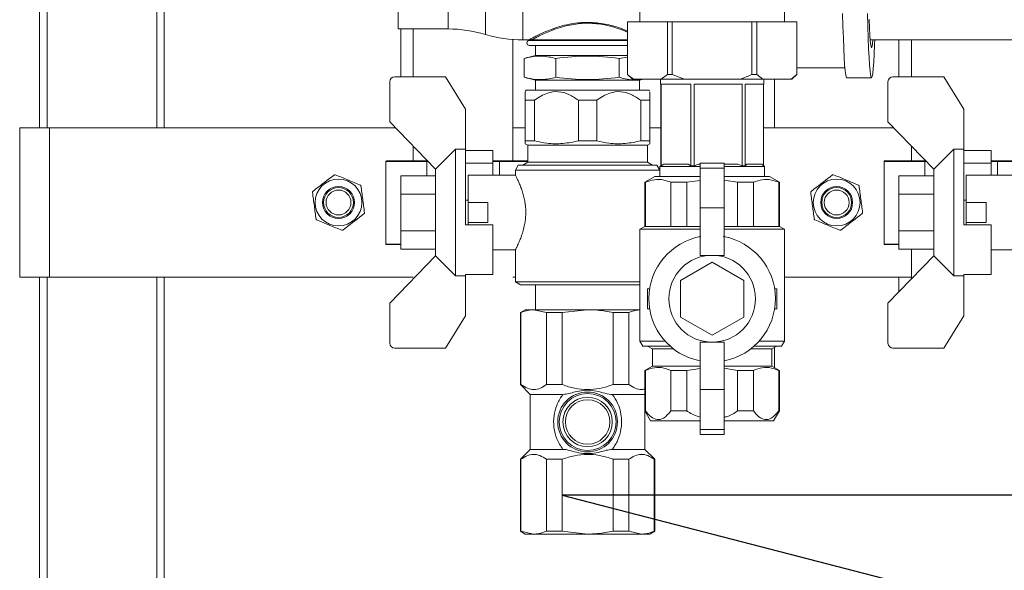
# Model space of a CAD drawing. Header units: millimetres. Extents: x -848 to 77789, y -17557 to 12238.
# Tile 9 of 79: x 70705 to 71693, y -13077 to -12525. Entities that reach past the tile are written whole.
import ezdxf
from ezdxf import colors
from ezdxf.entities.mleader import LeaderData, LeaderLine
from ezdxf.math import Vec2, Vec3

# ---------------------------------------------------------------- set-up
doc = ezdxf.new("R2010")
doc.units = ezdxf.units.MM
doc.layers.add('RR_IWK_opisy_piony', color=7, linetype='Continuous', lineweight=13)
doc.styles.add('Garamond', font='GARA.TTF')

# ---------------------------------------------------------------- blocks, each defined once
blk = doc.blocks.new('_None')

msp = doc.modelspace()

# ---------------------------------------------------------------- linework, layer by layer
at = {"color": 7, "linetype": 'Continuous', "lineweight": 0}
for p, q in [((70725, -12633.49), (70725, -9680.8)), ((70850, -12633.49), (70850, -11443.49)), ((71085, -12344.49), (71085, -12534.49)), ((71327.5, -12512.49), (71327.5, -12527.49)), ((71472.5, -12527.49), (71472.5, -12512.49)), ((71315, -12527.49), (71315, -12579.99)), ((71315, -12527.49), (71485, -12527.49)), ((71315.05, -12527.49), (71315.05, -12579.99)), ((71355.05, -12579.99), (71355.05, -12527.49)), ((71360, -12527.49), (71360, -12579.99)), ((71440, -12579.99), (71440, -12527.49)), ((71444.95, -12527.49), (71444.95, -12579.99)), ((71484.95, -12579.99), (71484.95, -12527.49)), ((71485, -12579.99), (71485, -12527.49)), ((71085, -12534.49), (71135, -12534.49)), ((71087.5, -12582.49), (71087.5, -12534.49)), ((71100, -12534.49), (71100, -12582.49)), ((71200, -12666.74), (71200, -12545.1)), ((71210, -12545.49), (71218.8, -12545.49)), ((71315, -12545.99), (71216.5, -12545.99)), ((71558.59, -12545.49), (71718.8, -12545.49)), ((71587.5, -12582.49), (71587.5, -12545.49)), ((71600, -12545.49), (71600, -12582.49)), ((71315, -12550.99), (71216.5, -12550.99)), ((71222.75, -12550.99), (71222.75, -12560.99)), ((71222.75, -12560.99), (71211.49, -12564)), ((71211.49, -12564), (71211.49, -12582.97)), ((71315, -12560.99), (71222.75, -12560.99)), ((71243.25, -12564), (71243.25, -12582.97)), ((71315, -12562.83), (71306.75, -12564)), ((71306.75, -12564), (71306.75, -12582.97)), ((71315, -12579.99), (71320, -12584.99)), ((71315, -12579.99), (71315.05, -12579.99)), ((71348.97, -12584.99), (71355.05, -12579.99)), ((71355.05, -12579.99), (71360, -12579.99)), ((71360, -12579.99), (71372.16, -12584.99)), ((71440, -12579.99), (71444.95, -12579.99)), ((71444.95, -12579.99), (71451.03, -12584.99)), ((71480, -12584.99), (71485, -12579.99)), ((71484.95, -12579.99), (71485, -12579.99)), ((71485, -12573.49), (71533.24, -12573.49)), ((71076.5, -12627.49), (71076.5, -12587.49)), ((71081.5, -12582.49), (71132.5, -12582.49)), ((71132.5, -12582.49), (71152.5, -12614.99)), ((71211.49, -12582.97), (71222.75, -12585.99)), ((71222.75, -12585.99), (71222.75, -12595.99)), ((71327.25, -12585.99), (71222.75, -12585.99)), ((71320, -12584.99), (71480, -12584.99)), ((71327.25, -12585.99), (71330.98, -12584.99)), ((71327.25, -12595.99), (71327.25, -12585.99)), ((71348.25, -12584.99), (71348.25, -12589.99)), ((71348.25, -12589.99), (71348.48, -12589.99)), ((71348.48, -12589.99), (71348.48, -12671.85)), ((71348.99, -12589.99), (71378.47, -12589.99)), ((71348.99, -12671.85), (71348.99, -12589.99)), ((71378.47, -12589.99), (71378.47, -12671.85)), ((71382.04, -12589.99), (71429.99, -12589.99)), ((71382.04, -12671.85), (71382.04, -12589.99)), ((71429.99, -12589.99), (71429.99, -12671.85)), ((71433.05, -12671.85), (71433.05, -12589.99)), ((71433.05, -12589.99), (71451.75, -12589.99)), ((71451.52, -12589.99), (71451.52, -12671.62)), ((71451.75, -12589.99), (71451.75, -12584.99)), ((71462.5, -12584.99), (71462.5, -12633.49)), ((71534.99, -12583.49), (71559.97, -12583.49)), ((71576.5, -12627.49), (71576.5, -12587.49)), ((71581.5, -12582.49), (71632.5, -12582.49)), ((71632.5, -12582.49), (71652.5, -12614.99)), ((71213.27, -12595.99), (71212.5, -12597.33)), ((71213.27, -12595.99), (71336.73, -12595.99)), ((71337.5, -12597.33), (71336.73, -12595.99)), ((71221.67, -12605.99), (71212.5, -12605.99)), ((71212.5, -12646.66), (71212.5, -12605.99)), ((71221.67, -12605.99), (71221.67, -12646.66)), ((71265.83, -12646.66), (71265.83, -12605.99)), ((71284.17, -12605.99), (71265.83, -12605.99)), ((71284.17, -12605.99), (71284.17, -12646.66)), ((71328.33, -12646.66), (71328.33, -12605.99)), ((71337.5, -12605.99), (71328.33, -12605.99)), ((71337.5, -12605.99), (71337.5, -12646.66)), ((71152.5, -12730.99), (71152.5, -12614.99)), ((71652.5, -12730.99), (71652.5, -12614.99)), ((71122.5, -12674.99), (71076.5, -12627.49)), ((71622.5, -12674.99), (71576.5, -12627.49)), ((70705, -12783.49), (70705, -12633.49)), ((70705, -12633.49), (71082.31, -12633.49)), ((70735, -12783.49), (70735, -12633.49)), ((71212.5, -12633.49), (71200, -12633.49)), ((71348.48, -12633.49), (71337.5, -12633.49)), ((71582.31, -12633.49), (71451.52, -12633.49)), ((71212.5, -12646.66), (71221.67, -12646.66)), ((71212.5, -12649.54), (71215, -12650.99)), ((71265.83, -12646.66), (71284.17, -12646.66)), ((71328.33, -12646.66), (71337.5, -12646.66)), ((71335, -12650.99), (71337.5, -12649.54)), ((71100, -12651.75), (71100, -12666.74)), ((71142.5, -12654.99), (71122.5, -12674.99)), ((71142.5, -12654.99), (71142.5, -12781.99)), ((71152.5, -12654.99), (71142.5, -12654.99)), ((71180, -12656.23), (71152.5, -12656.23)), ((71180, -12680.99), (71180, -12656.23)), ((71215, -12650.99), (71215, -12668.1)), ((71215, -12650.99), (71335, -12650.99)), ((71335, -12668.1), (71335, -12650.99)), ((71600, -12651.75), (71600, -12666.74)), ((71642.5, -12654.99), (71622.5, -12674.99)), ((71642.5, -12654.99), (71642.5, -12781.99)), ((71652.5, -12654.99), (71642.5, -12654.99)), ((71680, -12656.23), (71652.5, -12656.23)), ((71680, -12680.99), (71680, -12656.23)), ((71072.5, -12667.24), (71072.5, -12750.24)), ((71073, -12666.74), (71114.51, -12666.74)), ((71113.5, -12681.83), (71113.5, -12667.24)), ((71180, -12669.04), (71152.5, -12669.04)), ((71180, -12666.74), (71215, -12666.74)), ((71186.5, -12680.99), (71186.5, -12667.24)), ((71215, -12668.1), (71210, -12670.99)), ((71215, -12668.1), (71335, -12668.1)), ((71340, -12670.99), (71335, -12668.1)), ((71388, -12668.99), (71412, -12668.99)), ((71388, -12668.99), (71388, -12761.49)), ((71412, -12668.99), (71412, -12761.49)), ((71572.5, -12667.24), (71572.5, -12750.24)), ((71573, -12666.74), (71614.51, -12666.74)), ((71613.5, -12681.83), (71613.5, -12667.24)), ((71680, -12669.04), (71652.5, -12669.04)), ((71680, -12666.74), (71715, -12666.74)), ((71686.5, -12680.99), (71686.5, -12667.24)), ((71122.5, -12761.99), (71122.5, -12674.99)), ((71205.39, -12670.99), (71202.5, -12675.99)), ((71202.5, -12675.99), (71202.5, -12681.02)), ((71347.5, -12675.99), (71202.5, -12675.99)), ((71205.39, -12670.99), (71344.61, -12670.99)), ((71347.5, -12675.99), (71344.61, -12670.99)), ((71347.5, -12682.49), (71347.5, -12675.99)), ((71348.48, -12671.62), (71347.61, -12672.49)), ((71347.61, -12672.49), (71347.61, -12682.49)), ((71388, -12672.49), (71347.61, -12672.49)), ((71348.48, -12671.85), (71348.99, -12671.85)), ((71348.99, -12671.85), (71351.61, -12669.99)), ((71351.61, -12669.99), (71375.85, -12669.99)), ((71375.85, -12669.99), (71378.47, -12671.85)), ((71378.47, -12671.85), (71382.04, -12671.85)), ((71382.04, -12671.85), (71386.29, -12669.99)), ((71386.29, -12669.99), (71388, -12669.99)), ((71388, -12673.99), (71412, -12673.99)), ((71412, -12669.99), (71425.73, -12669.99)), ((71452.39, -12672.49), (71412, -12672.49)), ((71425.73, -12669.99), (71429.99, -12671.85)), ((71429.99, -12671.85), (71433.05, -12671.85)), ((71433.05, -12671.85), (71434.69, -12669.99)), ((71434.69, -12669.99), (71449.89, -12669.99)), ((71452.39, -12672.49), (71449.89, -12669.99)), ((71452.39, -12682.49), (71452.39, -12672.49)), ((71622.5, -12761.99), (71622.5, -12674.99)), ((71087.5, -12681.83), (71122.5, -12681.83)), ((71087.5, -12755.15), (71087.5, -12681.83)), ((71202.52, -12680.99), (71155, -12680.99)), ((71155, -12730.99), (71155, -12680.99)), ((71342.5, -12682.49), (71332.5, -12688.26)), ((71332.5, -12688.26), (71332.5, -12732.49)), ((71333.13, -12688.26), (71332.5, -12688.26)), ((71333.13, -12688.26), (71333.13, -12732.49)), ((71342.5, -12682.49), (71388, -12682.49)), ((71374.5, -12688.26), (71358.62, -12688.26)), ((71358.62, -12732.49), (71358.62, -12688.26)), ((71374.5, -12688.26), (71388, -12686.27)), ((71374.5, -12688.26), (71374.5, -12732.49)), ((71412, -12682.49), (71457.5, -12682.49)), ((71412, -12686.13), (71425.5, -12688.26)), ((71441.38, -12688.26), (71425.5, -12688.26)), ((71425.5, -12732.49), (71425.5, -12688.26)), ((71441.38, -12688.26), (71441.38, -12732.49)), ((71467.5, -12688.26), (71457.5, -12682.49)), ((71467.5, -12688.26), (71466.87, -12688.26)), ((71466.87, -12732.49), (71466.87, -12688.26)), ((71467.5, -12732.49), (71467.5, -12688.26)), ((71587.5, -12681.83), (71622.5, -12681.83)), ((71587.5, -12755.15), (71587.5, -12681.83)), ((71702.52, -12680.99), (71655, -12680.99)), ((71655, -12730.99), (71655, -12680.99)), ((71087.5, -12700.16), (71122.5, -12700.16)), ((71155, -12705.99), (71152.5, -12705.99)), ((71175, -12708.49), (71155, -12708.49)), ((71175, -12728.49), (71175, -12708.49)), ((71587.5, -12700.16), (71622.5, -12700.16)), ((71655, -12705.99), (71652.5, -12705.99)), ((71675, -12708.49), (71655, -12708.49)), ((71675, -12728.49), (71675, -12708.49)), ((71388, -12713.99), (71412, -12713.99)), ((71175, -12728.49), (71155, -12728.49)), ((71675, -12728.49), (71655, -12728.49)), ((71087.5, -12736.82), (71122.5, -12736.82)), ((71180, -12730.99), (71152.5, -12730.99)), ((71180, -12780.75), (71180, -12730.99)), ((71332.5, -12732.49), (71327.5, -12735.37)), ((71327.5, -12735.37), (71327.5, -12847.49)), ((71388, -12735.37), (71327.5, -12735.37)), ((71388, -12732.49), (71332.5, -12732.49)), ((71467.5, -12732.49), (71412, -12732.49)), ((71472.5, -12735.37), (71412, -12735.37)), ((71472.5, -12735.37), (71467.5, -12732.49)), ((71472.5, -12847.49), (71472.5, -12735.37)), ((71587.5, -12736.82), (71622.5, -12736.82)), ((71680, -12730.99), (71652.5, -12730.99)), ((71680, -12780.75), (71680, -12730.99)), ((71087.5, -12750.74), (71073, -12750.74)), ((71087.5, -12755.15), (71122.5, -12755.15)), ((71180, -12755.99), (71202.54, -12755.99)), ((71202.5, -12755.92), (71202.5, -12788.1)), ((71587.5, -12750.74), (71573, -12750.74)), ((71587.5, -12755.15), (71622.5, -12755.15)), ((71600, -12755.15), (71600, -12785.22)), ((71680, -12755.99), (71702.54, -12755.99)), ((71076.5, -12809.49), (71122.5, -12761.99)), ((71122.5, -12761.99), (71142.5, -12781.99)), ((71388, -12761.49), (71412, -12761.49)), ((71576.5, -12809.49), (71622.5, -12761.99)), ((71622.5, -12761.99), (71642.5, -12781.99)), ((71400, -12768.33), (71368.25, -12786.66)), ((71431.75, -12786.66), (71400, -12768.33)), ((71100, -12783.49), (70705, -12783.49)), ((70725, -13643.49), (70725, -12783.49)), ((70850, -13643.49), (70850, -12783.49)), ((71142.5, -12781.99), (71152.5, -12781.99)), ((71180, -12780.75), (71152.5, -12780.75)), ((71152.5, -12780.75), (71152.5, -12821.99)), ((71200, -12783.49), (71202.5, -12783.49)), ((71368.25, -12786.66), (71368.25, -12823.32)), ((71431.75, -12823.32), (71431.75, -12786.66)), ((71472.5, -12783.49), (71600, -12783.49)), ((71587.5, -12798.13), (71587.5, -12783.49)), ((71642.5, -12781.99), (71652.5, -12781.99)), ((71680, -12780.75), (71652.5, -12780.75)), ((71652.5, -12780.75), (71652.5, -12821.99)), ((71202.5, -12788.1), (71207.5, -12790.99)), ((71202.5, -12788.1), (71327.5, -12788.1)), ((71327.39, -12790.99), (71207.5, -12790.99)), ((71222.61, -12790.99), (71222.61, -12815.99)), ((71327.39, -12815.99), (71327.39, -12790.99)), ((71335, -12794.99), (71335, -12814.99)), ((71337.29, -12794.99), (71335, -12794.99)), ((71465, -12794.99), (71462.71, -12794.99)), ((71465, -12814.99), (71465, -12794.99)), ((71076.5, -12849.49), (71076.5, -12809.49)), ((71212.5, -12815.99), (71207.5, -12818.87)), ((71212.5, -12815.99), (71327.39, -12815.99)), ((71233.62, -12818.87), (71220.87, -12815.99)), ((71275, -12815.99), (71249.5, -12818.87)), ((71335, -12814.99), (71337.29, -12814.99)), ((71462.71, -12814.99), (71465, -12814.99)), ((71576.5, -12849.49), (71576.5, -12809.49)), ((71152.5, -12821.99), (71132.5, -12854.49)), ((71207.5, -12818.87), (71207.5, -12890.99)), ((71208.13, -12818.87), (71207.5, -12818.87)), ((71208.13, -12890.99), (71208.13, -12818.87)), ((71249.5, -12818.87), (71233.62, -12818.87)), ((71233.62, -12818.87), (71233.62, -12890.99)), ((71249.5, -12890.99), (71249.5, -12818.87)), ((71316.38, -12818.87), (71300.5, -12818.87)), ((71300.5, -12818.87), (71300.5, -12890.99)), ((71316.38, -12890.99), (71316.38, -12818.87)), ((71368.25, -12823.32), (71400, -12841.65)), ((71400, -12841.65), (71431.75, -12823.32)), ((71652.5, -12821.99), (71632.5, -12854.49)), ((71132.5, -12854.49), (71081.5, -12854.49)), ((71327.5, -12847.49), (71330.39, -12852.49)), ((71327.5, -12847.49), (71352.82, -12847.49)), ((71357.86, -12852.49), (71330.39, -12852.49)), ((71335, -12852.49), (71340, -12855.37)), ((71340, -12855.37), (71340, -12872.49)), ((71361.36, -12855.37), (71340, -12855.37)), ((71388, -12848.49), (71412, -12848.49)), ((71388, -12848.49), (71388, -12940.99)), ((71412, -12848.49), (71412, -12940.99)), ((71460, -12855.37), (71438.64, -12855.37)), ((71469.61, -12852.49), (71442.14, -12852.49)), ((71447.18, -12847.49), (71472.5, -12847.49)), ((71460, -12855.37), (71465, -12852.49)), ((71460, -12872.49), (71460, -12855.37)), ((71462.5, -12853.93), (71462.5, -12873.93)), ((71469.61, -12852.49), (71472.5, -12847.49)), ((71632.5, -12854.49), (71581.5, -12854.49)), ((71340, -12872.49), (71332.5, -12876.82)), ((71332.5, -12955.99), (71332.5, -12876.82)), ((71333.13, -12876.82), (71332.5, -12876.82)), ((71333.13, -12876.82), (71333.13, -12917.49)), ((71388, -12872.49), (71340, -12872.49)), ((71374.5, -12876.82), (71358.62, -12876.82)), ((71358.62, -12917.49), (71358.62, -12876.82)), ((71374.5, -12876.82), (71388, -12874.82)), ((71374.5, -12876.82), (71374.5, -12917.49)), ((71460, -12872.49), (71412, -12872.49)), ((71412, -12874.69), (71425.5, -12876.82)), ((71441.38, -12876.82), (71425.5, -12876.82)), ((71425.5, -12917.49), (71425.5, -12876.82)), ((71441.38, -12876.82), (71441.38, -12917.49)), ((71467.5, -12876.82), (71460, -12872.49)), ((71467.5, -12876.82), (71466.87, -12876.82)), ((71466.87, -12917.49), (71466.87, -12876.82)), ((71467.5, -12917.49), (71467.5, -12876.82)), ((71207.5, -12890.99), (71217.5, -12900.99)), ((71207.5, -12890.99), (71208.13, -12890.99)), ((71233.62, -12890.99), (71249.5, -12890.99)), ((71300.5, -12890.99), (71316.38, -12890.99)), ((71388, -12895.99), (71412, -12895.99)), ((71217.5, -12900.99), (71217.5, -12955.99)), ((71217.5, -12900.99), (71250.26, -12900.99)), ((71299.74, -12900.99), (71332.5, -12900.99)), ((71332.5, -12917.49), (71338.27, -12927.49)), ((71332.5, -12917.49), (71333.13, -12917.49)), ((71358.62, -12917.49), (71374.5, -12917.49)), ((71425.5, -12917.49), (71441.38, -12917.49)), ((71461.73, -12927.49), (71467.5, -12917.49)), ((71466.87, -12917.49), (71467.5, -12917.49)), ((71388, -12927.49), (71338.27, -12927.49)), ((71388, -12935.99), (71412, -12935.99)), ((71461.73, -12927.49), (71412, -12927.49)), ((71388, -12940.99), (71412, -12940.99)), ((71217.5, -12955.99), (71207.5, -12965.99)), ((71217.5, -12955.99), (71250.26, -12955.99)), ((71299.74, -12955.99), (71332.5, -12955.99)), ((71342.5, -12965.99), (71332.5, -12955.99)), ((71207.5, -12965.99), (71207.5, -13038.1)), ((71207.5, -12965.99), (71208.13, -12965.99)), ((71208.13, -13038.1), (71208.13, -12965.99)), ((71233.62, -12965.99), (71249.5, -12965.99)), ((71233.62, -12965.99), (71233.62, -13038.1)), ((71249.5, -13038.1), (71249.5, -12965.99)), ((71300.5, -12965.99), (71316.38, -12965.99)), ((71300.5, -12965.99), (71300.5, -13038.1)), ((71316.38, -13038.1), (71316.38, -12965.99)), ((71341.87, -12965.99), (71342.5, -12965.99)), ((71341.87, -12965.99), (71341.87, -13038.1)), ((71342.5, -13038.1), (71342.5, -12965.99)), ((71207.5, -13038.1), (71212.5, -13040.99)), ((71207.5, -13038.1), (71208.13, -13038.1)), ((71208.13, -13038.1), (71220.87, -13040.99)), ((71337.5, -13040.99), (71212.5, -13040.99)), ((71233.62, -13038.1), (71249.5, -13038.1)), ((71249.5, -13038.1), (71275, -13040.99)), ((71300.5, -13038.1), (71316.38, -13038.1)), ((71316.38, -13038.1), (71329.13, -13040.99)), ((71337.5, -13040.99), (71342.5, -13038.1)), ((71341.87, -13038.1), (71342.5, -13038.1))]:
    msp.add_line(p, q, dxfattribs=at)
at = {"color": 8, "linetype": 'Continuous', "lineweight": 0}
for p, q in [((70732.5, -12633.49), (70732.5, -11443.49)), ((70842.5, -12633.49), (70842.5, -11443.49)), ((71172.5, -12338.99), (71172.5, -12539.99)), ((71210, -12333.49), (71210, -12545.49)), ((71135, -12344.49), (71135, -12534.49)), ((71315, -12545.49), (71218.8, -12545.49)), ((71114.99, -12667.24), (71072.5, -12667.24)), ((71215, -12667.24), (71180, -12667.24)), ((71614.99, -12667.24), (71572.5, -12667.24)), ((71715, -12667.24), (71680, -12667.24)), ((71072.5, -12750.24), (71087.5, -12750.24)), ((71572.5, -12750.24), (71587.5, -12750.24)), ((70732.5, -13643.49), (70732.5, -12783.49)), ((70842.5, -13643.49), (70842.5, -12783.49))]:
    msp.add_line(p, q, dxfattribs=at)
at = {"color": 7, "linetype": 'Continuous', "lineweight": 0, "flags": 128}
for points in [[(71531.01, -12518.93), (71531.33, -12531.84), (71531.69, -12543.6), (71532.09, -12554.07), (71532.54, -12563.11), (71533.01, -12570.59), (71533.51, -12576.44), (71534.03, -12580.56), (71534.56, -12582.91), (71534.99, -12583.49)], [(71556, -12518.93), (71556.31, -12531.84), (71556.67, -12543.6), (71557.08, -12554.07), (71557.52, -12563.11), (71558, -12570.59), (71558.49, -12576.44), (71559.01, -12580.56), (71559.54, -12582.91), (71560.08, -12583.45), (71560.62, -12582.18), (71561.14, -12579.12), (71561.66, -12574.3), (71562.15, -12567.79), (71562.61, -12559.67), (71563.04, -12550.05), (71563.21, -12545.49)], [(71557.47, -12524.67), (71557.84, -12533.46), (71558.24, -12540.79), (71558.68, -12546.53), (71559.13, -12550.59), (71559.6, -12552.91), (71560.07, -12553.45), (71560.54, -12552.2), (71561, -12549.17), (71561.36, -12545.49)]]:
    msp.add_lwpolyline(points, dxfattribs=at)
at = {"color": 7, "linetype": 'Continuous', "lineweight": 0}
for centre, radius in [((71025, -12708.49), 23.5), ((71525, -12708.49), 23.5), ((71025, -12708.49), 16), ((71025, -12708.49), 15), ((71025, -12708.49), 12.5), ((71525, -12708.49), 16), ((71525, -12708.49), 15), ((71525, -12708.49), 12.5), ((71400, -12804.99), 43.5), ((71275, -12928.49), 30), ((71275, -12928.49), 28.56), ((71275, -12928.49), 24.79), ((71275, -12928.49), 22.29)]:
    msp.add_circle(centre, radius, dxfattribs=at)
for centre, radius, start, end in [((71135, -12665.08), 130.59, 73.31222, 90), ((71210, -12414.9), 130.59, 253.31222, 270), ((71216.5, -12548.49), 2.5, 90, 270), ((71216.5, -12545.49), 0.5, 270, 0), ((71217.78, -12545.52), 1.02, 1.60399, 87.12523), ((71081.5, -12587.49), 5, 90, 180), ((71581.5, -12587.49), 5, 90, 180), ((71073, -12667.24), 0.5, 90, 180), ((71573, -12667.24), 0.5, 90, 180), ((71400, -12804.99), 63.5, 100.18175, 259.10695), ((71400, -12804.99), 63.5, 280.89305, 79.81825), ((71073, -12750.24), 0.5, 180, 270), ((71573, -12750.24), 0.5, 180, 270), ((71081.5, -12849.49), 5, 180, 270), ((71581.5, -12849.49), 5, 180, 270)]:
    msp.add_arc(centre, radius, start, end, dxfattribs=at)
at = {"color": 8, "linetype": 'Continuous', "lineweight": 0}
for points, knots in [([(71217.83, -12544.5), (71218.81, -12543.98), (71220.75, -12542.95), (71227.05, -12539.79), (71235.92, -12535.81), (71247.03, -12532.03), (71258.58, -12529.1), (71273.57, -12527.35), (71290.66, -12528.8), (71305.11, -12532.49), (71312.03, -12535.35), (71315, -12536.58)], [0, 0, 0, 0, 0.07931, 0.158675, 0.316601, 0.402328, 0.487986, 0.625229, 0.762692, 0.898053, 1, 1, 1, 1]), ([(71315, -12537.77), (71311.87, -12536.43), (71304.88, -12533.46), (71290.42, -12529.64), (71273.59, -12528.18), (71258.84, -12529.94), (71247.49, -12532.9), (71236.57, -12536.73), (71227.86, -12540.74), (71221.67, -12543.92), (71219.76, -12544.97), (71218.8, -12545.49)], [0, 0, 0, 0, 0.1088394, 0.2429961, 0.3789068, 0.5146359, 0.5996064, 0.6846511, 0.8418093, 0.9209314, 1, 1, 1, 1])]:
    msp.add_open_spline(points, degree=3, knots=knots, dxfattribs=at)
at = {"color": 7, "linetype": 'Continuous', "lineweight": 0}
for points, knots in [([(71217, -12545.49), (71217, -12545.49), (71216.84, -12545.49), (71216.64, -12545.4), (71216.9, -12545.03), (71217.61, -12544.63), (71217.83, -12544.5)], [0, 0, 0, 0, 0.0099814, 0.3296193, 0.7870327, 1, 1, 1, 1]), ([(71243.25, -12564), (71238.66, -12563.01), (71229.44, -12561.01), (71218.79, -12562.17), (71212.82, -12563.67), (71211.49, -12564)], [0, 0, 0, 0, 0.433559, 0.873529, 1, 1, 1, 1]), ([(71306.75, -12564), (71296.27, -12562.87), (71275.1, -12560.58), (71253.93, -12562.86), (71243.25, -12564)], [0, 0, 0, 0, 0.4952157, 1, 1, 1, 1]), ([(71315.05, -12579.99), (71315.21, -12580.14), (71317.19, -12582), (71319.24, -12583.55), (71321.13, -12584.99)], [0, 0, 0, 0, 0.079163, 1, 1, 1, 1]), ([(71427.84, -12584.99), (71429.36, -12584.44), (71433.48, -12582.95), (71437.48, -12581.13), (71440, -12579.99)], [0, 0, 0, 0, 0.368569, 1, 1, 1, 1]), ([(71478.87, -12584.99), (71479.63, -12584.44), (71481.69, -12582.95), (71483.69, -12581.13), (71484.95, -12579.99)], [0, 0, 0, 0, 0.368569, 1, 1, 1, 1]), ([(71211.49, -12582.97), (71212.82, -12583.31), (71218.72, -12584.79), (71229.36, -12585.97), (71238.59, -12583.97), (71243.25, -12582.97)], [0, 0, 0, 0, 0.126471, 0.559821, 1, 1, 1, 1]), ([(71243.25, -12582.97), (71253.73, -12584.1), (71274.9, -12586.39), (71296.07, -12584.12), (71306.75, -12582.97)], [0, 0, 0, 0, 0.4952157, 1, 1, 1, 1]), ([(71306.75, -12582.97), (71312, -12584.4), (71317.85, -12586.01), (71323.71, -12585.08), (71324.33, -12584.99)], [0, 0, 0, 0, 0.894807, 1, 1, 1, 1]), ([(71212.5, -12597.71), (71212.5, -12597.82), (71212.5, -12598.11), (71212.5, -12602.55), (71212.5, -12605.71), (71212.5, -12605.99)], [0, 0, 0, 0, 0.355292, 0.943297, 1, 1, 1, 1]), ([(71221.67, -12605.99), (71225.9, -12603.18), (71233.33, -12598.27), (71245.67, -12596.66), (71256.47, -12599.59), (71262.72, -12603.86), (71265.83, -12605.99)], [0, 0, 0, 0, 0.307401, 0.5392, 0.770994, 1, 1, 1, 1]), ([(71284.17, -12605.99), (71288.4, -12603.18), (71295.83, -12598.27), (71308.17, -12596.66), (71318.97, -12599.59), (71325.22, -12603.86), (71328.33, -12605.99)], [0, 0, 0, 0, 0.307401, 0.5392, 0.770994, 1, 1, 1, 1]), ([(71337.5, -12605.99), (71337.5, -12605.71), (71337.5, -12602.55), (71337.5, -12598.11), (71337.5, -12597.82), (71337.5, -12597.71)], [0, 0, 0, 0, 0.056703, 0.644708, 1, 1, 1, 1]), ([(71212.5, -12646.66), (71212.5, -12647.84), (71212.5, -12649.56), (71212.5, -12649.26), (71212.5, -12649.17)], [0, 0, 0, 0, 0.690352, 1, 1, 1, 1]), ([(71265.83, -12646.66), (71260.67, -12647.73), (71250.23, -12649.89), (71235.27, -12649.58), (71225.83, -12647.55), (71221.67, -12646.66)], [0, 0, 0, 0, 0.3529019, 0.7145169, 1, 1, 1, 1]), ([(71328.33, -12646.66), (71323.17, -12647.73), (71312.73, -12649.89), (71297.77, -12649.58), (71288.33, -12647.55), (71284.17, -12646.66)], [0, 0, 0, 0, 0.352902, 0.714517, 1, 1, 1, 1]), ([(71337.5, -12649.19), (71337.5, -12649.28), (71337.5, -12649.58), (71337.5, -12647.87), (71337.5, -12646.66)], [0, 0, 0, 0, 0.292686, 1, 1, 1, 1]), ([(71113.5, -12667.24), (71113.5, -12667.18), (71113.5, -12667.07), (71113.52, -12666.93), (71113.56, -12666.81), (71113.59, -12666.75), (71113.61, -12666.74), (71113.62, -12666.74), (71113.63, -12666.74)], [0, 0, 0, 0, 0.20667, 0.413245, 0.622528, 0.837768, 0.981681, 1, 1, 1, 1]), ([(71186.5, -12667.24), (71186.5, -12667.18), (71186.5, -12667.07), (71186.48, -12666.93), (71186.44, -12666.81), (71186.41, -12666.75), (71186.39, -12666.74), (71186.38, -12666.74), (71186.37, -12666.74)], [0, 0, 0, 0, 0.20667, 0.413245, 0.622528, 0.837768, 0.981681, 1, 1, 1, 1]), ([(71613.5, -12667.24), (71613.5, -12667.18), (71613.5, -12667.07), (71613.52, -12666.93), (71613.56, -12666.81), (71613.59, -12666.75), (71613.61, -12666.74), (71613.62, -12666.74), (71613.63, -12666.74)], [0, 0, 0, 0, 0.20667, 0.413245, 0.622528, 0.837768, 0.981681, 1, 1, 1, 1]), ([(71686.5, -12667.24), (71686.5, -12667.18), (71686.5, -12667.07), (71686.48, -12666.93), (71686.44, -12666.81), (71686.41, -12666.75), (71686.39, -12666.74), (71686.38, -12666.74), (71686.37, -12666.74)], [0, 0, 0, 0, 0.20667, 0.413245, 0.622528, 0.837768, 0.981681, 1, 1, 1, 1]), ([(70999.31, -12697.35), (71000.21, -12696.65), (71007.33, -12691.17), (71014.53, -12685.63), (71020.81, -12680.8)], [0, 0, 0, 0, 0.126443, 1, 1, 1, 1]), ([(71021.8, -12680.66), (71021.7, -12680.63), (71021.49, -12680.57), (71021.15, -12680.61), (71020.93, -12680.71), (71020.83, -12680.78), (71020.81, -12680.8)], [0, 0, 0, 0, 0.312483, 0.626203, 0.93738, 1, 1, 1, 1]), ([(71021.8, -12680.66), (71025.95, -12682.37), (71034.31, -12685.82), (71042.67, -12689.27), (71046.89, -12691.01)], [0, 0, 0, 0, 0.495528, 1, 1, 1, 1]), ([(71212.95, -12718.49), (71212.93, -12717.29), (71212.88, -12714.14), (71212.45, -12710.31), (71211.88, -12706.84), (71211.2, -12703.48), (71210.31, -12700.09), (71209.04, -12696.03), (71207.93, -12692.95), (71206.8, -12690.16), (71205.96, -12688.21), (71205.16, -12686.42), (71204.42, -12684.83), (71203.76, -12683.48), (71203.07, -12682.09), (71202.65, -12681.28), (71202.5, -12680.98), (71202.51, -12681.01), (71202.52, -12681.02)], [0, 0, 0, 0, 0.059911, 0.157418, 0.194506, 0.242408, 0.33919, 0.388116, 0.492517, 0.545402, 0.598956, 0.654416, 0.710296, 0.767585, 0.8254, 0.928565, 0.981092, 1, 1, 1, 1]), ([(71333.13, -12688.26), (71336.1, -12687.19), (71342.13, -12685.03), (71350.77, -12685.34), (71356.22, -12687.37), (71358.62, -12688.26)], [0, 0, 0, 0, 0.352902, 0.714517, 1, 1, 1, 1]), ([(71441.38, -12688.26), (71444.36, -12687.19), (71450.39, -12685.03), (71459.02, -12685.34), (71464.47, -12687.37), (71466.87, -12688.26)], [0, 0, 0, 0, 0.352902, 0.714517, 1, 1, 1, 1]), ([(71499.31, -12697.35), (71500.21, -12696.65), (71507.33, -12691.17), (71514.53, -12685.63), (71520.81, -12680.8)], [0, 0, 0, 0, 0.126443, 1, 1, 1, 1]), ([(71521.8, -12680.66), (71521.7, -12680.63), (71521.49, -12680.57), (71521.15, -12680.61), (71520.93, -12680.71), (71520.83, -12680.78), (71520.81, -12680.8)], [0, 0, 0, 0, 0.312483, 0.626203, 0.93738, 1, 1, 1, 1]), ([(71521.8, -12680.66), (71525.95, -12682.37), (71534.31, -12685.82), (71542.67, -12689.27), (71546.89, -12691.01)], [0, 0, 0, 0, 0.495528, 1, 1, 1, 1]), ([(70999.31, -12697.35), (70999.23, -12697.42), (70999.07, -12697.57), (70998.93, -12697.88), (70998.91, -12698.12), (70998.92, -12698.25), (70998.92, -12698.27)], [0, 0, 0, 0, 0.312628, 0.626346, 0.937524, 1, 1, 1, 1]), ([(71002.5, -12725.17), (71001.91, -12720.73), (71000.72, -12711.76), (70999.53, -12702.79), (70998.92, -12698.27)], [0, 0, 0, 0, 0.495528, 1, 1, 1, 1]), ([(71047.5, -12691.81), (71047.47, -12691.7), (71047.42, -12691.49), (71047.22, -12691.22), (71047.02, -12691.07), (71046.91, -12691.02), (71046.89, -12691.01)], [0, 0, 0, 0, 0.312482, 0.626202, 0.9373793, 1, 1, 1, 1]), ([(71047.5, -12691.81), (71048.09, -12696.25), (71049.28, -12705.22), (71050.47, -12714.18), (71051.08, -12718.71)], [0, 0, 0, 0, 0.495528, 1, 1, 1, 1]), ([(71499.31, -12697.35), (71499.23, -12697.42), (71499.07, -12697.57), (71498.93, -12697.88), (71498.91, -12698.12), (71498.92, -12698.25), (71498.92, -12698.27)], [0, 0, 0, 0, 0.312628, 0.626346, 0.937524, 1, 1, 1, 1]), ([(71502.5, -12725.17), (71501.91, -12720.73), (71500.72, -12711.76), (71499.53, -12702.79), (71498.92, -12698.27)], [0, 0, 0, 0, 0.495528, 1, 1, 1, 1]), ([(71547.5, -12691.81), (71547.47, -12691.7), (71547.42, -12691.49), (71547.22, -12691.22), (71547.02, -12691.07), (71546.91, -12691.02), (71546.89, -12691.01)], [0, 0, 0, 0, 0.312482, 0.626202, 0.937379, 1, 1, 1, 1]), ([(71547.5, -12691.81), (71548.09, -12696.25), (71549.28, -12705.22), (71550.47, -12714.18), (71551.08, -12718.71)], [0, 0, 0, 0, 0.495528, 1, 1, 1, 1]), ([(71050.69, -12719.63), (71050.77, -12719.56), (71050.93, -12719.41), (71051.07, -12719.1), (71051.09, -12718.86), (71051.08, -12718.73), (71051.08, -12718.71)], [0, 0, 0, 0, 0.312628, 0.626346, 0.937524, 1, 1, 1, 1]), ([(71202.54, -12755.92), (71202.53, -12755.93), (71202.52, -12755.96), (71202.66, -12755.67), (71202.96, -12755.09), (71203.49, -12754.05), (71204.18, -12752.62), (71205.2, -12750.48), (71206.75, -12747.05), (71208.43, -12742.7), (71209.56, -12739.32), (71210.38, -12736.6), (71211.14, -12733.7), (71211.8, -12730.63), (71212.34, -12727.39), (71212.83, -12723.35), (71212.9, -12720.34), (71212.95, -12718.49)], [0, 0, 0, 0, 0.042699, 0.081479, 0.127988, 0.222027, 0.269624, 0.318088, 0.465224, 0.572414, 0.626753, 0.681829, 0.737028, 0.79267, 0.849829, 0.907572, 1, 1, 1, 1]), ([(71550.69, -12719.63), (71550.77, -12719.56), (71550.93, -12719.41), (71551.07, -12719.1), (71551.09, -12718.86), (71551.08, -12718.73), (71551.08, -12718.71)], [0, 0, 0, 0, 0.312628, 0.626346, 0.937524, 1, 1, 1, 1]), ([(71002.5, -12725.17), (71002.53, -12725.28), (71002.58, -12725.49), (71002.78, -12725.76), (71002.98, -12725.9), (71003.09, -12725.95), (71003.11, -12725.96)], [0, 0, 0, 0, 0.312482, 0.626202, 0.937379, 1, 1, 1, 1]), ([(71028.2, -12736.31), (71024.05, -12734.6), (71015.69, -12731.15), (71007.33, -12727.7), (71003.11, -12725.96)], [0, 0, 0, 0, 0.4955279, 1, 1, 1, 1]), ([(71050.69, -12719.63), (71044.41, -12724.47), (71037.21, -12730), (71030.09, -12735.49), (71029.19, -12736.18)], [0, 0, 0, 0, 0.873557, 1, 1, 1, 1]), ([(71502.5, -12725.17), (71502.53, -12725.28), (71502.58, -12725.49), (71502.78, -12725.76), (71502.98, -12725.9), (71503.09, -12725.95), (71503.11, -12725.96)], [0, 0, 0, 0, 0.312482, 0.626202, 0.937379, 1, 1, 1, 1]), ([(71528.2, -12736.31), (71524.05, -12734.6), (71515.69, -12731.15), (71507.33, -12727.7), (71503.11, -12725.96)], [0, 0, 0, 0, 0.4955279, 1, 1, 1, 1]), ([(71550.69, -12719.63), (71544.41, -12724.47), (71537.21, -12730), (71530.09, -12735.49), (71529.19, -12736.18)], [0, 0, 0, 0, 0.873557, 1, 1, 1, 1]), ([(71028.2, -12736.31), (71028.3, -12736.34), (71028.51, -12736.41), (71028.85, -12736.37), (71029.07, -12736.27), (71029.17, -12736.19), (71029.19, -12736.18)], [0, 0, 0, 0, 0.3124827, 0.6262027, 0.9373801, 1, 1, 1, 1]), ([(71528.2, -12736.31), (71528.3, -12736.34), (71528.51, -12736.41), (71528.85, -12736.37), (71529.07, -12736.27), (71529.17, -12736.19), (71529.19, -12736.18)], [0, 0, 0, 0, 0.312483, 0.626203, 0.93738, 1, 1, 1, 1]), ([(71220.87, -12815.99), (71219.03, -12816.09), (71214.75, -12816.32), (71210.53, -12817.95), (71208.13, -12818.87)], [0, 0, 0, 0, 0.429269, 1, 1, 1, 1]), ([(71300.5, -12818.87), (71295.37, -12817.89), (71286.93, -12816.28), (71278.36, -12816.07), (71275, -12815.99)], [0, 0, 0, 0, 0.6081, 1, 1, 1, 1]), ([(71327.5, -12816.15), (71326.2, -12816.23), (71322.46, -12816.47), (71318.78, -12817.92), (71316.38, -12818.87)], [0, 0, 0, 0, 0.346417, 1, 1, 1, 1]), ([(71333.13, -12876.82), (71336.1, -12875.75), (71342.13, -12873.59), (71350.77, -12873.89), (71356.22, -12875.92), (71358.62, -12876.82)], [0, 0, 0, 0, 0.352902, 0.714517, 1, 1, 1, 1]), ([(71441.38, -12876.82), (71444.36, -12875.75), (71450.39, -12873.59), (71459.02, -12873.89), (71464.47, -12875.92), (71466.87, -12876.82)], [0, 0, 0, 0, 0.352902, 0.714517, 1, 1, 1, 1]), ([(71233.62, -12890.99), (71231.63, -12892.33), (71227.58, -12895.04), (71221.13, -12896.41), (71214.5, -12895.23), (71210.28, -12892.42), (71208.13, -12890.99)], [0, 0, 0, 0, 0.241183, 0.489502, 0.739971, 1, 1, 1, 1]), ([(71300.5, -12890.99), (71299.88, -12891.22), (71295.49, -12892.84), (71286.96, -12895.22), (71274.63, -12896.41), (71262.04, -12895.05), (71253.77, -12892.59), (71249.63, -12891.03), (71249.5, -12890.99)], [0, 0, 0, 0, 0.037937, 0.268953, 0.506608, 0.745481, 0.992539, 1, 1, 1, 1]), ([(71250.26, -12900.99), (71252.29, -12900.73), (71256.41, -12900.2), (71262.74, -12898.17), (71270.47, -12896.65), (71279.68, -12896.64), (71288.56, -12898.44), (71294.73, -12900.62), (71298.71, -12900.91), (71299.74, -12900.99)], [0, 0, 0, 0, 0.129383, 0.260868, 0.418844, 0.578378, 0.752615, 0.93565, 1, 1, 1, 1]), ([(71332.5, -12895.3), (71331.47, -12895.59), (71328.28, -12896.47), (71322.75, -12895.14), (71318.53, -12892.39), (71316.38, -12890.99)], [0, 0, 0, 0, 0.189663, 0.587244, 1, 1, 1, 1]), ([(71250.26, -12955.99), (71248.01, -12952.62), (71243.65, -12946.09), (71240.8, -12934.23), (71240.82, -12922.53), (71243.68, -12911.5), (71247.36, -12904.67), (71249.95, -12901.38), (71250.26, -12900.99)], [0, 0, 0, 0, 0.208907, 0.404483, 0.604145, 0.782484, 0.973964, 1, 1, 1, 1]), ([(71299.74, -12900.99), (71301.69, -12903.83), (71305.82, -12909.84), (71308.15, -12918.18), (71309.27, -12926.96), (71308.95, -12935.73), (71305.97, -12946.79), (71301.84, -12952.89), (71299.74, -12955.99)], [0, 0, 0, 0, 0.177873, 0.377024, 0.42936, 0.620268, 0.806976, 1, 1, 1, 1]), ([(71358.62, -12917.49), (71356.18, -12920.29), (71351.89, -12925.21), (71344.77, -12926.81), (71338.53, -12923.89), (71334.92, -12919.61), (71333.13, -12917.49)], [0, 0, 0, 0, 0.307401, 0.5392, 0.770994, 1, 1, 1, 1]), ([(71388, -12923.8), (71383.8, -12922.23), (71379.11, -12920.48), (71374.94, -12917.77), (71374.5, -12917.49)], [0, 0, 0, 0, 0.896416, 1, 1, 1, 1]), ([(71425.5, -12917.49), (71422.17, -12919.69), (71417.94, -12922.5), (71413.04, -12923.57), (71412, -12923.8)], [0, 0, 0, 0, 0.786595, 1, 1, 1, 1]), ([(71466.87, -12917.49), (71464.43, -12920.29), (71460.14, -12925.21), (71453.02, -12926.81), (71446.79, -12923.89), (71443.17, -12919.61), (71441.38, -12917.49)], [0, 0, 0, 0, 0.307401, 0.5392, 0.770994, 1, 1, 1, 1]), ([(71208.13, -12965.99), (71210.12, -12964.65), (71214.16, -12961.94), (71220.61, -12960.56), (71227.24, -12961.75), (71231.47, -12964.56), (71233.62, -12965.99)], [0, 0, 0, 0, 0.241183, 0.489502, 0.739971, 1, 1, 1, 1]), ([(71249.5, -12965.99), (71249.63, -12965.94), (71253.65, -12964.43), (71261.9, -12961.95), (71274.38, -12960.56), (71286.84, -12961.73), (71295.37, -12964.09), (71299.88, -12965.76), (71300.5, -12965.99)], [0, 0, 0, 0, 0.007461, 0.246888, 0.493384, 0.723938, 0.962063, 1, 1, 1, 1]), ([(71299.74, -12955.99), (71297.71, -12956.25), (71293.59, -12956.77), (71287.26, -12958.81), (71279.53, -12960.32), (71270.32, -12960.34), (71261.44, -12958.53), (71255.27, -12956.36), (71251.29, -12956.06), (71250.26, -12955.99)], [0, 0, 0, 0, 0.129383, 0.260868, 0.418844, 0.578378, 0.752615, 0.93565, 1, 1, 1, 1]), ([(71316.38, -12965.99), (71318.37, -12964.65), (71322.42, -12961.94), (71328.87, -12960.56), (71335.5, -12961.75), (71339.72, -12964.56), (71341.87, -12965.99)], [0, 0, 0, 0, 0.241183, 0.489502, 0.739971, 1, 1, 1, 1]), ([(71220.87, -13040.99), (71222.71, -13040.89), (71227, -13040.66), (71231.22, -13039.03), (71233.62, -13038.1)], [0, 0, 0, 0, 0.429269, 1, 1, 1, 1]), ([(71275, -13040.99), (71278.36, -13040.9), (71286.93, -13040.69), (71295.37, -13039.08), (71300.5, -13038.1)], [0, 0, 0, 0, 0.3918996, 1, 1, 1, 1]), ([(71329.13, -13040.99), (71330.97, -13040.89), (71335.25, -13040.66), (71339.47, -13039.03), (71341.87, -13038.1)], [0, 0, 0, 0, 0.429269, 1, 1, 1, 1])]:
    msp.add_open_spline(points, degree=3, knots=knots, dxfattribs=at)

# ---------------------------------------------------------------- next in the draw order: leaders
at = {"layer": 'RR_IWK_opisy_piony'}
ml = msp.add_multileader_mtext('Standard', dxfattribs=at)
ml.set_content('Zestawy ciepłomierzowe\\P- zawór kulowy DN15/DN20\\P- filtr siatkowy DN15/DN20\\P- ciepłomierz {\\A1;q{\\H0.7x;nom}=0,6 m{\\H0.7x;\\S3^ ;}/h DN15}\\P- zawór kulowy DN15/DN20\\P', color=256, style='Garamond')
ml.set_leader_properties()
ml.set_arrow_properties(name='NONE')
ml.build(insert=Vec2(0, 0))
ml.multileader.update_dxf_attribs({"text_left_attachment_type": 2, "text_right_attachment_type": 2, "dogleg_length": 0, "arrow_head_size": 0.18})
ctx = ml.context
ctx.base_point, ctx.char_height, ctx.arrow_head_size, ctx.landing_gap_size, ctx.plane_origin = Vec3(72890.1, -11459.83), 200, 0.18, 25, Vec3(97310.05, 87237.63)
ctx.left_attachment, ctx.right_attachment = 2, 2
notes = []
notes.append((ctx, [(1, (1, 1, 0), (72890.1, -11460), (1, 0), 0, [(0, [(72366.06, -12346.01), (71897.53, -12290.67), (71464.8, -12192.36)], 0, [])])]))
ctx.mtext.insert = Vec3(72915.1, -10630.57)
ctx.mtext.has_bg_fill, ctx.mtext.bg_color, ctx.mtext.bg_scale_factor, ctx.mtext.bg_transparency, ctx.mtext.use_window_bg_color = 1, -1027028792, 1, 0, 1
for ctx, leaders in notes:
    for number, flags, end, landing, length, lines in leaders:
        leader = LeaderData()
        leader.index, (leader.has_last_leader_line, leader.has_dogleg_vector, leader.attachment_direction) = number, flags
        leader.last_leader_point, leader.dogleg_vector, leader.dogleg_length = Vec3(end), Vec3(landing), length
        for number, points, colour, breaks in lines:
            line = LeaderLine()
            line.index, line.vertices, line.color, line.breaks = number, Vec3.list(points), colors.encode_raw_color(colour), breaks
            leader.lines.append(line)
        ctx.leaders.append(leader)

# ---------------------------------------------------------------- next in the draw order: leaders
ml = msp.add_multileader_mtext('Standard', dxfattribs=at)
ml.set_content('- zawór kulowy DN15/DN20', color=256, style='Garamond')
ml.set_leader_properties()
ml.set_arrow_properties(name='NONE')
ml.build(insert=Vec2(0, 0))
ml.multileader.update_dxf_attribs({"text_left_attachment_type": 2, "text_right_attachment_type": 2, "dogleg_length": 0, "arrow_head_size": 0.18})
ctx = ml.context
ctx.base_point, ctx.char_height, ctx.arrow_head_size, ctx.landing_gap_size, ctx.plane_origin = Vec3(72890.1, -13424.9), 200, 0.18, 25, Vec3(97310.05, 84897.98)
ctx.left_attachment, ctx.right_attachment = 2, 2
notes = []
notes.append((ctx, [(1, (1, 1, 0), (72890.1, -13424.95), (1, 0), 0, [(0, [(72275, -12960.99), (71733.62, -13002.04), (71249.5, -13002.04)], 0, [])])]))
ctx.mtext.insert = Vec3(72915.1, -13281.11)
ctx.mtext.has_bg_fill, ctx.mtext.bg_color, ctx.mtext.bg_scale_factor, ctx.mtext.bg_transparency, ctx.mtext.use_window_bg_color = 1, -1027028792, 1, 0, 1
for ctx, leaders in notes:
    for number, flags, end, landing, length, lines in leaders:
        leader = LeaderData()
        leader.index, (leader.has_last_leader_line, leader.has_dogleg_vector, leader.attachment_direction) = number, flags
        leader.last_leader_point, leader.dogleg_vector, leader.dogleg_length = Vec3(end), Vec3(landing), length
        for number, points, colour, breaks in lines:
            line = LeaderLine()
            line.index, line.vertices, line.color, line.breaks = number, Vec3.list(points), colors.encode_raw_color(colour), breaks
            leader.lines.append(line)
        ctx.leaders.append(leader)

doc.saveas('drawing.dxf')
